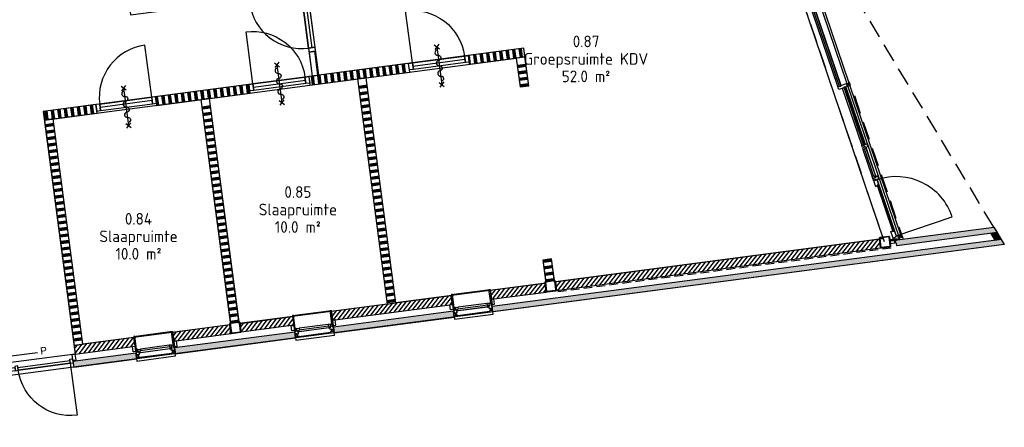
# Model space of a CAD drawing. Header units: millimetres. Extents: x -44892 to 336761, y 18766 to 182901.
# Tile 26 of 35: x 105287 to 122191, y 34037 to 41036. Entities that reach past the tile are written whole.
import ezdxf
from ezdxf.enums import TextEntityAlignment as Align

# ---------------------------------------------------------------- set-up
doc = ezdxf.new("R2010")
doc.units = ezdxf.units.MM
doc.header["$LTSCALE"] = 100
doc.linetypes.add('DASHED', pattern=[0.75, 0.5, -0.25])
doc.linetypes.add('HIDDEN2', pattern=[4.7625, 3.175, -1.5875])
for name, color, linetype in [('AC21----_Buitenmuren', 8, 'Continuous'), ('AC22----_Binnenmuren', 8, 'Continuous'), ('AL21----', 3, 'Continuous'), ('AL22----', 2, 'Continuous'), ('AL28----', 5, 'Continuous'), ('AL31----_Buitenkozijnen', 6, 'Continuous'), ('AL32----_Binnenkozijnen', 7, 'Continuous'), ('AL65----_Veiligheid', 10, 'Continuous'), ('Beveilig-Alg-Az', 1, 'Continuous'), ('BL$8-GO--polylijnen', 10, 'Continuous'), ('X-BT$1----_Ruimtegegevens', 7, 'Continuous')]:
    doc.layers.add(name, color=color, linetype=linetype)
doc.layers.add('BL$8-BVO-polylijn', color=160, linetype='Continuous', plot=False)
for name, color, linetype, lineweight in [('X-BT$23A__RuimteElement', 7, 'Continuous', 0), ('X-BT$23F__RuimteElement', 7, 'Continuous', 0), ('X-BT$23m2_RuimteElement', 7, 'Continuous', 0), ('X-BT$23NR__Ruimtenummer', 1, 'Continuous', 0), ('X-BT$23P__Algemeen', 1, 'Continuous', 0)]:
    doc.layers.add(name, color=color, linetype=linetype, lineweight=lineweight)
doc.styles.add('GBB_ISOP', font='arial.ttf')
doc.styles.add('Isocpeur', font='isocpeur.ttf')
pattern_1 = [(97.5, (49445.76, 26487.45), (-111.53755, -14.6842), []), (97.5, (49451.96, 26488.27), (-111.53755, -14.6842), []), (97.5, (49458.15, 26489.08), (-111.53755, -14.6842), []), (97.5, (49464.35, 26489.9), (-111.53755, -14.6842), []), (97.5, (49470.55, 26490.72), (-111.53755, -14.6842), []), (97.5, (49476.74, 26491.53), (-111.53755, -14.6842), []), (97.5, (49482.94, 26492.35), (-111.53755, -14.6842), [])]

# ---------------------------------------------------------------- blocks, each defined once
blk = doc.blocks.new('binkozdeur1034')
blk.add_line((67, 57), (967, 57))
for points in [[(0, 0), (67, 0), (67, 114), (0, 114)], [(67, 0), (967, 0), (967, 114), (67, 114)], [(967, 0), (1034, 0), (1034, 114), (967, 114)]]:
    blk.add_lwpolyline(points, close=True)
blk.add_lwpolyline([(967, 0), (67, 0), (67, -900, 0.414214)], format="xyb", close=True)
blk = doc.blocks.new('kozbuitgroepkamers')
for p, q in [((14214, -409), (14214, 628)), ((14276, -409), (14276, 627)), ((14352, 627), (14352, -2810)), ((14149, -2810), (14149, -463)), ((14211, -2810), (14211, -463)), ((14214, -2864), (14214, -3901)), ((14276, -2864), (14276, -3900)), ((14352, -2864), (14352, -5563)), ((14214, -4459), (14214, -3979)), ((14276, -4460), (14276, -3979))]:
    blk.add_line(p, q)
at = {"ltscale": 0.01}
for p, q in [((14350, 654), (14295, 654)), ((14350, -436), (14295, -436)), ((14350, -2838), (14295, -2838)), ((14350, -5590), (14295, -5590))]:
    blk.add_line(p, q, dxfattribs=at)
for points in [[(14264, 689), (14260, 671), (14037, 716), (14041, 733)], [(14232, 696), (14159, 711), (14167, 755), (14241, 741)], [(14241, 741), (14232, 696), (14159, 711), (14167, 755)], [(14214, 671), (14214, 671), (14263, 671), (14263, 681), (14306, 681), (14306, 627), (14269, 627), (14269, 637), (14244, 637), (14244, 628), (14214, 628)], [(14269, 637), (14269, -419), (14244, -419), (14244, 637)], [(14342, 662), (14342, 647), (14306, 647), (14306, 662)], [(14362, 662), (14362, 627), (14342, 627), (14342, 662)], [(14149, -409), (14149, -424), (14149, -463), (14179, -463), (14179, -453), (14204, -453), (14204, -463), (14306, -463), (14306, -409), (14269, -409), (14269, -419), (14244, -419), (14244, -409)], [(14204, -453), (14204, -2820), (14179, -2820), (14179, -453)], [(14342, -444), (14342, -429), (14306, -429), (14306, -444)], [(14362, -463), (14362, -409), (14342, -409), (14342, -463)], [(14149, -2864), (14149, -2849), (14149, -2810), (14179, -2810), (14179, -2820), (14204, -2820), (14204, -2810), (14306, -2810), (14306, -2864), (14269, -2864), (14269, -2854), (14244, -2854), (14244, -2864)], [(14269, -3910), (14269, -2854), (14244, -2854), (14244, -3910)], [(14342, -2845), (14342, -2830), (14306, -2830), (14306, -2845)], [(14362, -2864), (14362, -2810), (14342, -2810), (14342, -2864)], [(14214, -3939), (14214, -3900), (14244, -3900), (14244, -3910), (14269, -3910), (14269, -3900), (14306, -3900), (14306, -3954), (14266, -3954), (14266, -3939)], [(14214, -3940), (14214, -3979), (14244, -3979), (14244, -3969), (14269, -3969), (14269, -3979), (14276, -3979), (14276, -3958), (14261, -3958), (14261, -3940)], [(14269, -3969), (14269, -4470), (14244, -4470), (14244, -3969)], [(14214, -4499), (14214, -4460), (14244, -4460), (14244, -4470), (14269, -4470), (14269, -4460), (14276, -4460), (14276, -4481), (14261, -4481), (14261, -4499)], [(14214, -4548), (14214, -4499), (14214, -4499), (14240, -4499), (14266, -4499), (14266, -4484), (14306, -4484), (14306, -4538), (14221, -4538), (14221, -4548)], [(14214, -4499), (14214, -4528), (14244, -4528), (14244, -4528), (14263, -4528), (14263, -4538), (14306, -4538), (14306, -4484), (14266, -4484), (14266, -4499)], [(14214, -4551), (14214, -4642), (14244, -4642), (14244, -4632), (14269, -4632), (14269, -4642), (14276, -4642), (14276, -4542), (14221, -4542), (14221, -4551)], [(14269, -5470), (14269, -4632), (14244, -4632), (14244, -5470)], [(14214, -5578), (14214, -5460), (14244, -5460), (14244, -5470), (14269, -5470), (14269, -5460), (14276, -5460), (14276, -5560), (14261, -5560), (14261, -5578)], [(14214, -5578), (14214, -5607), (14244, -5607), (14244, -5607), (14263, -5607), (14263, -5617), (14306, -5617), (14306, -5563), (14266, -5563), (14266, -5578)], [(14362, -5563), (14362, -5617), (14342, -5617), (14342, -5563)], [(14225, -5623), (14152, -5608), (14143, -5652), (14217, -5667)], [(14216, -5668), (14225, -5624), (14152, -5609), (14143, -5653)], [(14257, -5629), (14261, -5612), (14155, -5591), (14152, -5608)], [(14342, -5598), (14342, -5583), (14306, -5583), (14306, -5598)]]:
    blk.add_lwpolyline(points, close=True)
blk.add_lwpolyline([(14276, -4542), (14276, -5560), (15294, -5560, 0.414214)], format="xyb", close=True)
blk = doc.blocks.new('kozbuitdeur1600')
for points in [[(0, -105), (50, -105), (50, 0), (0, 0)], [(1700, -105), (1650, -105), (1650, 0), (1700, 0)], [(50, -150), (100, -150), (100, -75), (50, -75)], [(650, -145), (650, -100), (100, -100), (100, -145)], [(650, -150), (700, -150), (700, -75), (650, -75)], [(700, -145), (700, -100), (1600, -100), (1600, -145)], [(1650, -150), (1600, -150), (1600, -75), (1650, -75)]]:
    blk.add_lwpolyline(points, close=True)
blk.add_lwpolyline([(700, -145), (1600, -145), (1600, -1045, -0.414082)], format="xyb", close=True)
blk = doc.blocks.new('aangifte deur 30 minuten (zelfsluitend)')
at = {"layer": 'Beveilig-Alg-Az'}
blk.add_line((0, -651), (0, 651), dxfattribs=at)
for points in [[(-81, 568), (82, 732)], [(80, 571), (-78, 729)], [(-81, -735), (82, -571)], [(80, -732), (-78, -574)]]:
    blk.add_lwpolyline(points, dxfattribs=at)
blk.add_lwpolyline([(0, -543, 1), (0, -362, -1), (0, -181, 1), (0, 0, -1), (0, 181, 1), (0, 362, -1), (0, 543)], format="xyb", dxfattribs=at)
blk = doc.blocks.new('kozbuit660')
for p, q in [((19, 606), (19, 54)), ((95, 79), (95, 581)), ((157, 79), (157, 581))]:
    blk.add_line(p, q)
at = {"ltscale": 0.01}
for p, q in [((21, 633), (76, 633)), ((21, 27), (76, 27))]:
    blk.add_line(p, q, dxfattribs=at)
for points in [[(128, 666), (128, 711), (218, 711), (218, 666)], [(9, 606), (9, 660), (29, 660), (29, 606)], [(29, 640), (29, 625), (65, 625), (65, 640)], [(157, 621), (157, 647), (118, 647), (118, 647), (108, 647), (108, 660), (65, 660), (65, 606), (105, 606), (105, 621)], [(157, 620), (157, 581), (127, 581), (127, 591), (102, 591), (102, 581), (95, 581), (95, 603), (110, 603), (110, 620)], [(102, 591), (102, 69), (127, 69), (127, 591)], [(118, 665), (118, 647), (388, 647), (388, 665)], [(9, 54), (9, 0), (29, 0), (29, 54)], [(29, 19), (29, 34), (65, 34), (65, 19)], [(157, 39), (157, 13), (118, 13), (118, 13), (108, 13), (108, 0), (65, 0), (65, 54), (105, 54), (105, 39)], [(157, 40), (157, 79), (127, 79), (127, 69), (102, 69), (102, 79), (95, 79), (95, 57), (110, 57), (110, 40)], [(118, -5), (118, 13), (388, 13), (388, -5)], [(128, -6), (128, -51), (218, -51), (218, -6)]]:
    blk.add_lwpolyline(points, close=True)
for points in [[(100, 665), (-38, 665), (-38, -5), (100, -5)], [(388, 668), (388, 668), (388, -8), (388, -8)]]:
    blk.add_lwpolyline(points)
blk = doc.blocks.new('panieksluiting r')
blk.add_line((56, 244), (1054, 244))
at = {"style": 'GBB_ISOP'}
blk.add_text('P', height=250, dxfattribs=at).set_placement((1154, 152))
blk = doc.blocks.new('_K180x10')
for points in [[(75, 90), (-75, 90, 0.414214), (-90, 75), (-90, -75, 0.414214), (-75, -90), (75, -90, 0.414214), (90, -75), (90, 75, 0.414214)], [(75, 80), (-75, 80, 0.414214), (-80, 75), (-80, -75, 0.414214), (-75, -80), (75, -80, 0.414214), (80, -75), (80, 75, 0.414214)]]:
    blk.add_lwpolyline(points, format="xyb", close=True)
blk = doc.blocks.new('Ruimtefunctie')
at = {"layer": 'X-BT$23A__RuimteElement', "style": 'Isocpeur', "width": 0.94}
blk.add_attdef('RUIMTEFUNCTIE-A', text='', height=200, dxfattribs=at).set_placement((0, -600), align=Align.MIDDLE_CENTER)
at = {"layer": 'X-BT$23F__RuimteElement', "style": 'Isocpeur', "width": 0.94}
blk.add_attdef('RUIMTEFUNCTIE', text='', height=200, dxfattribs=at).set_placement((0, 300), align=Align.MIDDLE_CENTER)
at = {"layer": 'X-BT$23m2_RuimteElement', "style": 'Isocpeur', "width": 0.94}
blk.add_attdef('RUIMTEFUNCTIE-B', text='', height=200, dxfattribs=at).set_placement((0, 0), align=Align.MIDDLE_CENTER)
at = {"layer": 'X-BT$23NR__Ruimtenummer', "style": 'Isocpeur', "width": 0.94}
blk.add_attdef('RUIMTENUMMER', text='', height=200, dxfattribs=at).set_placement((0, 600), align=Align.MIDDLE_CENTER)
at = {"layer": 'X-BT$23P__Algemeen', "style": 'Isocpeur', "width": 0.94}
blk.add_attdef('PEILMAAT', text='', height=200, dxfattribs=at).set_placement((0, -300), align=Align.MIDDLE_CENTER)

msp = doc.modelspace()

# ---------------------------------------------------------------- hatches: boundary and pattern name
at = {"layer": 'AC21----_Buitenmuren'}
h = msp.add_hatch(color=256, dxfattribs=at)
h.paths.add_polyline_path([(120312.171, 37249.4458), (120344.9447, 37152.8977), (121721.6828, 37334.1487), (121665.5209, 37427.6177)])
h.paths.add_polyline_path([(121665.5209, 37427.6177), (121721.6828, 37334.1487), (122067.6387, 37379.6946), (122011.4769, 37473.1637)])
for points in [[(122067.6387, 37379.6946), (121959.5275, 37365.4615), (122026.9217, 37253.2987), (122135.033, 37267.5318)], [(113399.3311, 36117.4548), (113412.3837, 36018.3103), (122191.1948, 37174.0627), (122135.033, 37267.5318)], [(112735.0592, 36030.0311), (112748.1119, 35930.8866), (110685.9066, 35659.3921), (110672.8539, 35758.5366)], [(107959.437, 35300.4163), (107946.3844, 35399.5608), (110008.5897, 35671.0552), (110021.6423, 35571.9107)], [(107282.1163, 35312.1082), (107295.1689, 35212.9637), (106214.494, 35070.6902), (106201.4414, 35169.8347)]]:
    msp.add_hatch(color=256, dxfattribs=at).paths.add_polyline_path(points)
h = msp.add_hatch(dxfattribs=at)
h.set_pattern_fill('ANSI31', color=256, scale=18, style=0)
h.set_pattern_definition([(52.5, (49445.756, 26487.48), (-45.340143, 34.790716), [])])
h.paths.add_polyline_path([(120066.1388, 37116.2196), (120046.5599, 37264.9364), (114484.5539, 36532.6844), (114504.1328, 36383.9677)])
h = msp.add_hatch(dxfattribs=at)
h.set_pattern_fill('ANSI31', color=256, scale=18, style=0)
h.set_pattern_definition([(52.5, (49445.76, 26487.45), (-45.340143, 34.790716), [])])
h.paths.add_polyline_path([(113383.6644, 36236.4552), (113364.0855, 36385.1719), (114306.0938, 36509.1897), (114325.6727, 36360.4729)])
h = msp.add_hatch(dxfattribs=at)
h.set_pattern_fill('ANSI31', color=256, scale=18, style=0)
h.set_pattern_definition([(52.5, (108888.46, 43784.314), (-45.34014, 34.7907), [])])
h.paths.add_polyline_path([(112716.422, 36148.6111), (112696.8431, 36297.3278), (110637.6121, 36026.2249), (110657.191, 35877.5082)])
h = msp.add_hatch(dxfattribs=at)
h.set_pattern_fill('ANSI31', color=256, scale=18, style=0)
h.set_pattern_definition([(52.5, (107362.43, 43375.416), (-45.34014, 34.7907), [])])
h.paths.add_polyline_path([(109090.8439, 35671.2946), (109071.265, 35820.0114), (109972.3526, 35938.6418), (109991.9315, 35789.9251)])
h = msp.add_hatch(dxfattribs=at)
h.set_pattern_fill('ANSI31', color=256, scale=18, style=0)
h.set_pattern_definition([(52.5, (106235.06, 43073.34), (-45.34014, 34.7907), [])])
h.paths.add_polyline_path([(107933.692, 35518.9527), (107914.1131, 35667.6694), (108892.8049, 35796.5167), (108912.3838, 35647.7999)])
h = msp.add_hatch(dxfattribs=at)
h.set_pattern_fill('ANSI31', color=256, scale=18, style=0)
h.set_pattern_definition([(52.5, (104585.39, 42631.31), (-45.34014, 34.7907), [])])
h.paths.add_polyline_path([(107266.4496, 35431.1086), (107246.8707, 35579.8253), (106220.861, 35444.7486), (106240.4399, 35296.0318)])
at = {"layer": 'AC22----_Binnenmuren'}
h = msp.add_hatch(dxfattribs=at)
h.set_pattern_fill('SWAND', color=256, style=0)
h.set_pattern_definition(pattern_1)
h.paths.add_polyline_path([(113008.843, 40272.0563), (112989.2641, 40420.773), (113941.0511, 40546.0782), (113960.6301, 40397.3615)])
h = msp.add_hatch(dxfattribs=at)
h.set_pattern_fill('SWAND', color=256, style=0)
h.set_pattern_definition(pattern_1)
h.paths.add_polyline_path([(110270.4723, 39911.543), (110250.8934, 40060.2597), (111964.1101, 40285.809), (111983.689, 40137.0922)])
h = msp.add_hatch(dxfattribs=at)
h.set_pattern_fill('SWAND', color=256, angle=90, style=0)
h.set_pattern_definition([(187.5, (112105.69, 44075.5), (14.6842, -111.5375), []), (187.5, (112104.87, 44081.7), (14.6842, -111.5375), []), (187.5, (112104.06, 44087.9), (14.6842, -111.5375), []), (187.5, (112103.24, 44094.09), (14.6842, -111.5375), []), (187.5, (112102.43, 44100.29), (14.6842, -111.5375), []), (187.5, (112101.61, 44106.49), (14.6842, -111.5375), []), (187.5, (112100.8, 44112.68), (14.6842, -111.5375), [])])
h.paths.add_polyline_path([(114417.4688, 36927.327), (114268.752, 36907.7481), (114317.0497, 36540.8909), (114465.7664, 36560.4698)])
h.paths.add_polyline_path([(113877.1735, 39882.0826), (114025.8902, 39901.6616), (113967.1564, 40347.7892), (113818.4397, 40328.2103)])
h = msp.add_hatch(dxfattribs=at)
h.set_pattern_fill('SWAND', color=256, style=0)
h.set_pattern_definition(pattern_1)
h.paths.add_polyline_path([(107639.1776, 39565.1265), (107619.5987, 39713.8432), (109225.7394, 39925.2956), (109245.3183, 39776.5789)])
h = msp.add_hatch(dxfattribs=at)
h.set_pattern_fill('SWAND', color=256, angle=90, style=0)
h.set_pattern_definition([(187.5, (109379.22, 43716.56), (14.6842, -111.5375), []), (187.5, (109378.4, 43722.75), (14.6842, -111.5375), []), (187.5, (109377.58, 43728.95), (14.6842, -111.5375), []), (187.5, (109376.77, 43735.15), (14.6842, -111.5375), []), (187.5, (109375.95, 43741.34), (14.6842, -111.5375), []), (187.5, (109375.14, 43747.54), (14.6842, -111.5375), []), (187.5, (109374.32, 43753.74), (14.6842, -111.5375), [])])
h.paths.add_polyline_path([(111594.4921, 36152.2005), (111743.2089, 36171.7795), (111240.683, 39988.8422), (111091.9663, 39969.2633)])
h = msp.add_hatch(dxfattribs=at)
h.set_pattern_fill('SWAND', color=256, style=0)
h.set_pattern_definition(pattern_1)
h.paths.add_polyline_path([(106614.0237, 39430.1624), (106594.4447, 39578.8791), (105692.2299, 39460.1003), (105711.8088, 39311.3835)])
h = msp.add_hatch(dxfattribs=at)
h.set_pattern_fill('SWAND', color=256, angle=90, style=0)
h.set_pattern_definition([(187.5, (106692.4, 43362.83), (14.6842, -111.5375), []), (187.5, (106691.58, 43369.03), (14.6842, -111.5375), []), (187.5, (106690.77, 43375.22), (14.6842, -111.5375), []), (187.5, (106689.95, 43381.42), (14.6842, -111.5375), []), (187.5, (106689.14, 43387.62), (14.6842, -111.5375), []), (187.5, (106688.32, 43393.81), (14.6842, -111.5375), []), (187.5, (106687.51, 43400.01), (14.6842, -111.5375), [])])
h.paths.add_polyline_path([(108903.7608, 35828.2179), (109052.4775, 35847.7968), (108553.8674, 39635.1162), (108405.1507, 39615.5373)])
h = msp.add_hatch(dxfattribs=at)
h.set_pattern_fill('SWAND', color=256, angle=90, style=0)
h.set_pattern_definition([(187.5, (103999.06, 43058.68), (14.6842, -111.5375), []), (187.5, (103998.24, 43064.87), (14.6842, -111.5375), []), (187.5, (103997.43, 43071.07), (14.6842, -111.5375), []), (187.5, (103996.61, 43077.27), (14.6842, -111.5375), []), (187.5, (103995.8, 43083.46), (14.6842, -111.5375), []), (187.5, (103994.98, 43089.66), (14.6842, -111.5375), []), (187.5, (103994.16, 43095.86), (14.6842, -111.5375), [])])
h.paths.add_polyline_path([(106216.9452, 35474.4919), (106365.6619, 35494.0708), (105860.5256, 39330.9625), (105711.8088, 39311.3835)])

# ---------------------------------------------------------------- linework, layer by layer
at = {"layer": 'AL21----'}
msp.add_line((120312.171, 37249.4458), (120344.9447, 37152.8977), dxfattribs=at)
msp.add_lwpolyline([(120312.171, 37249.4458), (122011.4769, 37473.1637), (122067.6387, 37379.6946), (120344.9447, 37152.8977)], dxfattribs=at)
for points in [[(122026.9217, 37253.2987), (122135.033, 37267.5318), (122067.6387, 37379.6946), (121959.5275, 37365.4615)], [(113399.3309, 36117.4566), (122135.033, 37267.5318), (122191.1948, 37174.0627), (113412.3837, 36018.3103)], [(114484.5539, 36532.6844), (114504.1328, 36383.9677), (120066.1388, 37116.2196), (120046.5599, 37264.9364)], [(113383.6644, 36236.4552), (114325.6727, 36360.4729), (114306.0938, 36509.1897), (113364.0855, 36385.1719)], [(110657.191, 35877.5082), (112716.422, 36148.6111), (112696.8431, 36297.3278), (110637.6121, 36026.2249)], [(112735.0592, 36030.0311), (110672.8539, 35758.5366), (110685.9066, 35659.3921), (112748.1119, 35930.8866)], [(109991.9315, 35789.9251), (109090.8439, 35671.2946), (109071.265, 35820.0114), (109972.3526, 35938.6418)], [(109991.9315, 35789.9251), (109090.8439, 35671.2946), (109071.265, 35820.0114), (109972.3526, 35938.6418)], [(109991.9315, 35789.9251), (109090.8439, 35671.2946), (109071.265, 35820.0114), (109972.3526, 35938.6418)], [(109991.9315, 35789.9251), (109090.8439, 35671.2946), (109071.265, 35820.0114), (109972.3526, 35938.6418)], [(107933.692, 35518.9527), (108912.3838, 35647.7999), (108892.8049, 35796.5167), (107914.1131, 35667.6694)], [(107933.692, 35518.9527), (108912.3838, 35647.7999), (108892.8049, 35796.5167), (107914.1131, 35667.6694)], [(107933.692, 35518.9527), (108912.3838, 35647.7999), (108892.8049, 35796.5167), (107914.1131, 35667.6694)], [(107933.692, 35518.9527), (108912.3838, 35647.7999), (108892.8049, 35796.5167), (107914.1131, 35667.6694)], [(110008.5897, 35671.0552), (107946.3844, 35399.5608), (107959.437, 35300.4163), (110021.6423, 35571.9107)], [(106240.4399, 35296.0318), (107266.4496, 35431.1086), (107246.8707, 35579.8253), (106220.861, 35444.7486)], [(107282.1163, 35312.1082), (106201.4414, 35169.8347), (106214.494, 35070.6902), (107295.1689, 35212.9637)]]:
    msp.add_lwpolyline(points, close=True, dxfattribs=at)
at = {"layer": 'AL22----'}
for points in [[(113008.843, 40272.0563), (113960.6301, 40397.3615), (113941.0511, 40546.0782), (112989.2641, 40420.773)], [(110270.4723, 39911.543), (111983.689, 40137.0922), (111964.1101, 40285.809), (110250.8934, 40060.2597)], [(107639.1776, 39565.1265), (109245.3183, 39776.5789), (109225.7394, 39925.2956), (107619.5987, 39713.8432)], [(111594.4921, 36152.2005), (111743.2089, 36171.7795), (111234.1567, 40038.4144), (111085.44, 40018.8355)], [(105711.8088, 39311.3835), (106614.0237, 39430.1624), (106594.4447, 39578.8791), (105692.2299, 39460.1003)], [(108903.7608, 35828.2179), (109052.4775, 35847.7968), (108547.3411, 39684.6884), (108398.6244, 39665.1095)], [(106220.861, 35444.7486), (106369.5777, 35464.3275), (105860.5256, 39330.9625), (105711.8088, 39311.3835)]]:
    msp.add_lwpolyline(points, close=True, dxfattribs=at)
for points in [[(114025.8902, 39901.6616), (113960.6301, 40397.3615), (113811.9133, 40377.7825), (113877.1735, 39882.0826)], [(113877.1735, 39882.0826), (114025.8902, 39901.6616)], [(114268.752, 36907.7481), (114417.4688, 36927.327)], [(114268.752, 36907.7481), (114317.0497, 36540.8909), (114465.7664, 36560.4698), (114417.4688, 36927.327)]]:
    msp.add_lwpolyline(points, dxfattribs=at)
at = {"layer": 'AL28----', "linetype": 'DASHED', "ltscale": 3}
msp.add_line((120248.7803, 37114.9942), (114457.7005, 36352.5841), dxfattribs=at)
at = {"layer": 'AL31----_Buitenkozijnen', "linetype": 'HIDDEN2'}
for p, q in [((118098.2463, 43211.4767), (120130.1897, 37225.5643)), ((122011.4769, 37473.1637), (118529.441, 43268.2445)), ((119616.7078, 39733.7551), (120453.6676, 37268.151))]:
    msp.add_line(p, q, dxfattribs=at)
at = {"layer": 'AL31----_Buitenkozijnen'}
for points in [[(120339.0413, 37252.9834), (120336.6918, 37270.8294), (120230.1115, 37256.7978), (120232.461, 37238.9518)], [(120312.8236, 37203.1348), (120306.9499, 37247.7498), (120232.5915, 37237.9604), (120238.4652, 37193.3453)]]:
    msp.add_lwpolyline(points, close=True, dxfattribs=at)
at = {"layer": 'AL32----_Binnenkozijnen'}
msp.add_lwpolyline([(110353.107, 40493.306), (110253.9625, 40480.2534), (110308.2614, 40067.8123), (110407.4059, 40080.865)], close=True, dxfattribs=at)
at = {"layer": 'BL$8-BVO-polylijn'}
msp.add_lwpolyline([(103253.7923, 64061.7177), (106418.6633, 58794.4877), (108996.42, 59133.8558), (111205.9333, 55456.6081), (111040.597, 55434.8411), (113072.5654, 49448.8553), (114687.9692, 49661.5272), (114867.6872, 49362.4263), (114702.3509, 49340.6594), (116734.3192, 43354.6735), (118349.723, 43567.3455), (118529.441, 43268.2445), (118364.1047, 43246.4776), (120396.0731, 37260.4917), (122011.4769, 37473.1637), (122191.1948, 37174.0627), (104558.7811, 34852.7114)], dxfattribs=at)
at = {"layer": 'BL$8-GO--polylijnen'}
for points in [[(110119.002, 41505.3804), (110308.2614, 40067.8123), (105692.2299, 39460.1003), (106240.4399, 35296.0318), (104599.4629, 35079.9931), (104586.4139, 35179.1106), (104418.004, 35156.939), (103603.2491, 41343.5192), (101109.901, 41015.2637), (100734.6382, 43865.6673), (103203.4717, 44190.6954), (102618.0616, 48637.326), (105240.2979, 48982.5499), (105579.666, 46404.7933), (105361.5481, 46376.0775), (105374.6008, 46276.9331), (106708.0937, 46452.4907), (107034.4092, 43973.8786), (106816.2914, 43945.1628), (106829.344, 43846.0183), (107047.4618, 43874.7341), (107393.3563, 41247.4052), (107175.2384, 41218.6895), (107188.291, 41119.545)], [(110042.7638, 42957.8554), (113364.104, 43395.1182), (113468.525, 42601.9623), (118098.2463, 43211.4767), (120113.8189, 37273.7912), (114469.6822, 36530.7265), (114417.4688, 36927.327), (114268.752, 36907.7481), (114320.9655, 36511.1476), (111743.2089, 36171.7795), (111234.1567, 40038.4144), (113811.9133, 40377.7825), (113877.1735, 39882.0826), (114025.8902, 39901.6616), (113941.0511, 40546.0782), (110421.2862, 40082.6923)], [(111594.4921, 36152.2005), (109056.3933, 35818.0535), (108547.3411, 39684.6884), (111085.44, 40018.8355)], [(108398.6244, 39665.1095), (108907.6766, 35798.4746), (106369.5777, 35464.3275), (105860.5256, 39330.9625)]]:
    msp.add_lwpolyline(points, close=True, dxfattribs=at)

# ---------------------------------------------------------------- block references
at = {"layer": 'AL28----'}
for p, rotation in [((120143.6251, 37217.17), 7.499999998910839), ((114403.1554, 36461.4503), 7.499999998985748), ((108989.8665, 35748.7773), 7.499999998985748)]:
    msp.add_blockref('_K180x10', p, dxfattribs=dict(at, rotation=rotation))
at = {"layer": 'AL31----_Buitenkozijnen'}
for name, p, rotation in [('kozbuitgroepkamers', (105029.0008, 38000.6027), 18.74999999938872), ('kozbuit660', (113407.4227, 36017.6865), 97.50000000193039), ('kozbuit660', (110680.9493, 35658.7395), 97.50000000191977), ('kozbuit660', (107954.4798, 35299.7636), 97.50000000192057), ('kozbuitdeur1600', (104549.8942, 35073.4398), 7.499999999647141)]:
    msp.add_blockref(name, p, dxfattribs=dict(at, rotation=rotation))
at = {"layer": 'AL32----_Binnenkozijnen'}
for p, rotation in [((110119.002, 41505.3804), 277.5000000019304), ((107619.5987, 39713.8432), 187.4999999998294)]:
    msp.add_blockref('binkozdeur1034', p, dxfattribs=dict(at, rotation=rotation))
at = {"layer": 'AL32----_Binnenkozijnen', "xscale": -1, "rotation": 187.4999999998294}
for p in [(111964.1101, 40285.809), (109225.7394, 39925.2956)]:
    msp.add_blockref('binkozdeur1034', p, dxfattribs=at)
at = {"layer": 'AL65----_Veiligheid'}
for name, p, xscale, yscale, zscale, rotation in [('aangifte deur 30 minuten (zelfsluitend)', (112490.5177, 40247.1885), 0.5000000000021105, 0.5000000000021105, 0.5000000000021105, 187.4481439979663), ('aangifte deur 30 minuten (zelfsluitend)', (109745.7564, 39936.2653), 0.5000000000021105, 0.5000000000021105, 0.5000000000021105, 187.4481439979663), ('aangifte deur 30 minuten (zelfsluitend)', (107113.8611, 39539.3381), 0.5000000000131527, 0.5000000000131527, 0.5000000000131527, 187.5001763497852), ('panieksluiting r', (105085.4215, 35133.8875), 0.5000000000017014, 0.5000000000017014, 0.5000000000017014, 7.499999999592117)]:
    msp.add_blockref(name, p, dxfattribs=dict(at, xscale=xscale, yscale=yscale, zscale=zscale, rotation=rotation))
at = {"layer": 'X-BT$1----_Ruimtegegevens'}
ref = msp.add_blockref('Ruimtefunctie', (115010.4373, 40362.835), dxfattribs=at)
ref.add_attrib('RUIMTENUMMER', '0.87', dxfattribs={"layer": 'X-BT$23NR__Ruimtenummer', "height": 200, "style": 'Isocpeur', "width": 0.94}).set_placement((115010.4373, 40662.835), align=Align.MIDDLE_CENTER)
ref.add_attrib('RUIMTEFUNCTIE', 'Groepsruimte KDV', dxfattribs={"layer": 'X-BT$23F__RuimteElement', "height": 200, "style": 'Isocpeur', "width": 0.94}).set_placement((115010.4373, 40362.835), align=Align.MIDDLE_CENTER)
ref.add_attrib('RUIMTEFUNCTIE-B', '52.0 m²', dxfattribs={"layer": 'X-BT$23m2_RuimteElement', "height": 200, "style": 'Isocpeur', "width": 0.94}).set_placement((115010.4373, 40062.835), align=Align.MIDDLE_CENTER)
ref = msp.add_blockref('Ruimtefunctie', (110062.6773, 37776.7847), dxfattribs=at)
ref.add_attrib('RUIMTENUMMER', '0.85', dxfattribs={"layer": 'X-BT$23NR__Ruimtenummer', "height": 200, "style": 'Isocpeur', "width": 0.94}).set_placement((110062.6773, 38076.7847), align=Align.MIDDLE_CENTER)
ref.add_attrib('RUIMTEFUNCTIE', 'Slaapruimte', dxfattribs={"layer": 'X-BT$23F__RuimteElement', "height": 200, "style": 'Isocpeur', "width": 0.94}).set_placement((110062.6773, 37776.7847), align=Align.MIDDLE_CENTER)
ref.add_attrib('RUIMTEFUNCTIE-B', '10.0 m²', dxfattribs={"layer": 'X-BT$23m2_RuimteElement', "height": 200, "style": 'Isocpeur', "width": 0.94}).set_placement((110062.6773, 37476.7847), align=Align.MIDDLE_CENTER)
ref = msp.add_blockref('Ruimtefunctie', (107326.305, 37316.6758), dxfattribs=at)
ref.add_attrib('RUIMTENUMMER', '0.84', dxfattribs={"layer": 'X-BT$23NR__Ruimtenummer', "height": 200, "style": 'Isocpeur', "width": 0.94}).set_placement((107326.305, 37616.6758), align=Align.MIDDLE_CENTER)
ref.add_attrib('RUIMTEFUNCTIE', 'Slaapruimte', dxfattribs={"layer": 'X-BT$23F__RuimteElement', "height": 200, "style": 'Isocpeur', "width": 0.94}).set_placement((107326.305, 37316.6758), align=Align.MIDDLE_CENTER)
ref.add_attrib('RUIMTEFUNCTIE-B', '10.0 m²', dxfattribs={"layer": 'X-BT$23m2_RuimteElement', "height": 200, "style": 'Isocpeur', "width": 0.94}).set_placement((107326.305, 37016.6758), align=Align.MIDDLE_CENTER)

doc.saveas('drawing.dxf')
